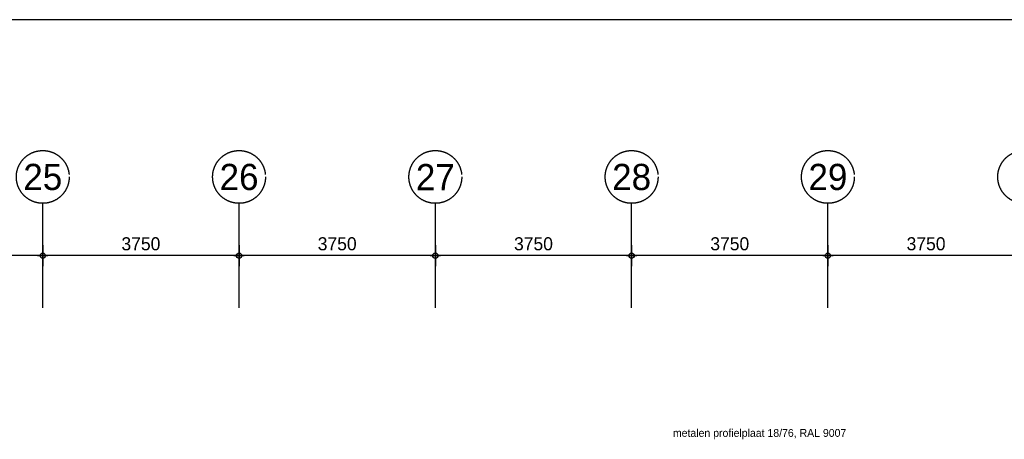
# Model space of a CAD drawing. Extents: x 0 to 140000, y 0 to 84100.
# Tile 47 of 48: x 101448 to 120259, y 75079 to 83100. Entities that reach past the tile are written whole.
import ezdxf
from ezdxf.enums import TextEntityAlignment as Align

# ---------------------------------------------------------------- set-up
doc = ezdxf.new("R2010")
doc.units = 0
doc.header["$LTSCALE"] = 100
doc.header["$MEASUREMENT"] = 0
doc.header["$PDMODE"] = 35
doc.header["$PDSIZE"] = 100
doc.linetypes.add('B0201', pattern=[50, 31.25, -6.25, 6.25, -6.25])
doc.linetypes.add('B0403', pattern=[37.5, 25, -12.5])
doc.layers.get('0').update_dxf_attribs({"linetype": 'CONTINUOUS'})
doc.layers.get('DEFPOINTS').update_dxf_attribs({"linetype": 'CONTINUOUS'})
for name, color, linetype in [('AL$7A---_STRAMIEN', 1, 'B0201'), ('AM$1A---_ALGEMEEN', 1, 'CONTINUOUS'), ('AT$1A---_ALGEMEEN', 7, 'CONTINUOUS'), ('AT$1A---_TEKST', 2, 'CONTINUOUS'), ('BL$8A---_HULPLIJNEN', 1, 'CONTINUOUS')]:
    doc.layers.add(name, color=color, linetype=linetype)
doc.styles.add('02_100', font='B-GBP.shx', dxfattribs={"height": 250})
doc.styles.add('03_200', font='B-GBP.shx', dxfattribs={"height": 700})
doc.styles.add('B-01', font='b-gbp')
doc.dimstyles.new('1732', dxfattribs={"dimscale": 100, "dimtxt": 2.5, "dimasz": 1, "dimexe": 0.18, "dimexo": 0.0625, "dimgap": 1, "dimtad": 1, "dimdec": 0, "dimzin": 0, "dimtxsty": 'B-01', "dimblk1": 'B-TOD', "dimblk2": 'B-TOD', "dimsah": 1, "dimcen": 1, "dimse1": 1, "dimse2": 1, "dimclrt": 2, "dimazin": 3, "dimtfac": 1, "dimtdec": 1, "dimtmove": 0, "dimatfit": 3, "dimtolj": 1, "dimtzin": 0})

# ---------------------------------------------------------------- blocks, each defined once
blk = doc.blocks.new('B-TOD')
for p, q in [((0, -2), (0, 2)), ((-1, 0), (1, 0))]:
    blk.add_line(p, q)
blk.add_circle((0, 0), 0.5)
blk = doc.blocks.new('*D58')
at = {"color": 0, "linetype": 'BYBLOCK'}
blk.add_line((101789, 78590), (98239, 78590), dxfattribs=at)
at = {"layer": 'DEFPOINTS', "color": 0, "linetype": 'BYBLOCK'}
for p in [(98139, 78590), (98139, 78590), (101889, 78590)]:
    blk.add_point(p, dxfattribs=at)
at = {"color": 0, "linetype": 'BYBLOCK', "xscale": 100, "yscale": 100, "zscale": 100, "rotation": 180}
blk.add_blockref('B-TOD', (98139, 78590), dxfattribs=at)
at = {"color": 0, "linetype": 'BYBLOCK', "xscale": 100, "yscale": 100, "zscale": 100}
blk.add_blockref('B-TOD', (101889, 78590), dxfattribs=at)
at = {"color": 2, "linetype": 'BYBLOCK', "insert": (100014, 78815), "char_height": 250, "attachment_point": 5, "style": 'B-01'}
blk.add_mtext('\\A1;3750', dxfattribs=at)
blk = doc.blocks.new('*D51')
at = {"color": 0, "linetype": 'BYBLOCK'}
blk.add_line((113039, 78590), (109489, 78590), dxfattribs=at)
at = {"layer": 'DEFPOINTS', "color": 0, "linetype": 'BYBLOCK'}
for p in [(109389, 78590), (109389, 78590), (113139, 78590)]:
    blk.add_point(p, dxfattribs=at)
at = {"color": 0, "linetype": 'BYBLOCK', "xscale": 100, "yscale": 100, "zscale": 100, "rotation": 180}
blk.add_blockref('B-TOD', (109389, 78590), dxfattribs=at)
at = {"color": 0, "linetype": 'BYBLOCK', "xscale": 100, "yscale": 100, "zscale": 100}
blk.add_blockref('B-TOD', (113139, 78590), dxfattribs=at)
at = {"color": 2, "linetype": 'BYBLOCK', "insert": (111264, 78815), "char_height": 250, "attachment_point": 5, "style": 'B-01'}
blk.add_mtext('\\A1;3750', dxfattribs=at)
blk = doc.blocks.new('*D50')
at = {"color": 0, "linetype": 'BYBLOCK'}
blk.add_line((116789, 78590), (113239, 78590), dxfattribs=at)
at = {"layer": 'DEFPOINTS', "color": 0, "linetype": 'BYBLOCK'}
for p in [(113139, 78590), (113139, 78590), (116889, 78590)]:
    blk.add_point(p, dxfattribs=at)
at = {"color": 0, "linetype": 'BYBLOCK', "xscale": 100, "yscale": 100, "zscale": 100, "rotation": 180}
blk.add_blockref('B-TOD', (113139, 78590), dxfattribs=at)
at = {"color": 0, "linetype": 'BYBLOCK', "xscale": 100, "yscale": 100, "zscale": 100}
blk.add_blockref('B-TOD', (116889, 78590), dxfattribs=at)
at = {"color": 2, "linetype": 'BYBLOCK', "insert": (115014, 78815), "char_height": 250, "attachment_point": 5, "style": 'B-01'}
blk.add_mtext('\\A1;3750', dxfattribs=at)
blk = doc.blocks.new('*D49')
at = {"color": 0, "linetype": 'BYBLOCK'}
blk.add_line((109289, 78590), (105739, 78590), dxfattribs=at)
at = {"layer": 'DEFPOINTS', "color": 0, "linetype": 'BYBLOCK'}
for p in [(105639, 78590), (105639, 78590), (109389, 78590)]:
    blk.add_point(p, dxfattribs=at)
at = {"color": 0, "linetype": 'BYBLOCK', "xscale": 100, "yscale": 100, "zscale": 100, "rotation": 180}
blk.add_blockref('B-TOD', (105639, 78590), dxfattribs=at)
at = {"color": 0, "linetype": 'BYBLOCK', "xscale": 100, "yscale": 100, "zscale": 100}
blk.add_blockref('B-TOD', (109389, 78590), dxfattribs=at)
at = {"color": 2, "linetype": 'BYBLOCK', "insert": (107514, 78815), "char_height": 250, "attachment_point": 5, "style": 'B-01'}
blk.add_mtext('\\A1;3750', dxfattribs=at)
blk = doc.blocks.new('*D48')
at = {"color": 0, "linetype": 'BYBLOCK'}
blk.add_line((105539, 78590), (101989, 78590), dxfattribs=at)
at = {"layer": 'DEFPOINTS', "color": 0, "linetype": 'BYBLOCK'}
for p in [(101889, 78590), (101889, 78590), (105639, 78590)]:
    blk.add_point(p, dxfattribs=at)
at = {"color": 0, "linetype": 'BYBLOCK', "xscale": 100, "yscale": 100, "zscale": 100, "rotation": 180}
blk.add_blockref('B-TOD', (101889, 78590), dxfattribs=at)
at = {"color": 0, "linetype": 'BYBLOCK', "xscale": 100, "yscale": 100, "zscale": 100}
blk.add_blockref('B-TOD', (105639, 78590), dxfattribs=at)
at = {"color": 2, "linetype": 'BYBLOCK', "insert": (103764, 78815), "char_height": 250, "attachment_point": 5, "style": 'B-01'}
blk.add_mtext('\\A1;3750', dxfattribs=at)
blk = doc.blocks.new('*D47')
at = {"color": 0, "linetype": 'BYBLOCK'}
blk.add_line((120539, 78590), (116989, 78590), dxfattribs=at)
at = {"layer": 'DEFPOINTS', "color": 0, "linetype": 'BYBLOCK'}
for p in [(116889, 78590), (116889, 78590), (120639, 78590)]:
    blk.add_point(p, dxfattribs=at)
at = {"color": 0, "linetype": 'BYBLOCK', "xscale": 100, "yscale": 100, "zscale": 100, "rotation": 180}
blk.add_blockref('B-TOD', (116889, 78590), dxfattribs=at)
at = {"color": 0, "linetype": 'BYBLOCK', "xscale": 100, "yscale": 100, "zscale": 100}
blk.add_blockref('B-TOD', (120639, 78590), dxfattribs=at)
at = {"color": 2, "linetype": 'BYBLOCK', "insert": (118764, 78815), "char_height": 250, "attachment_point": 5, "style": 'B-01'}
blk.add_mtext('\\A1;3750', dxfattribs=at)
blk = doc.blocks.new('BORDER')
at = {"linetype": 'BYBLOCK'}
blk.add_line((1, 1), (0, 1), dxfattribs=at)

msp = doc.modelspace()

# ---------------------------------------------------------------- linework, layer by layer
at = {"layer": 'AL$7A---_STRAMIEN', "color": 42}
for p, q in [((101889.1, 77589.9), (101889.1, 79589.9)), ((105639.1, 77589.9), (105639.1, 79589.9)), ((109389.1, 77589.9), (109389.1, 79589.9)), ((113139.1, 77589.9), (113139.1, 79589.9)), ((116889.1, 77589.9), (116889.1, 79589.9))]:
    msp.add_line(p, q, dxfattribs=at)
at = {"layer": 'AL$7A---_STRAMIEN', "color": 1}
for centre in [(101889.1, 80094.4), (105639.1, 80094.4), (109389.1, 80094.4), (113139.1, 80094.4), (116889.1, 80094.4), (120639.1, 80094.4)]:
    msp.add_circle(centre, 504.6, dxfattribs=at)

# ---------------------------------------------------------------- block references
at = {"layer": 'BL$8A---_HULPLIJNEN', "linetype": 'B0403', "xscale": 138000, "yscale": 82100, "zscale": 138000}
msp.add_blockref('BORDER', (1000, 1000), dxfattribs=at)

# ---------------------------------------------------------------- texts
at = {"layer": 'AT$1A---_ALGEMEEN', "color": 2, "style": '02_100'}
msp.add_text('metalen profielplaat 18/76, RAL 9007', height=150, dxfattribs=at).set_placement((113927.9, 75126.1))
at = {"layer": 'AT$1A---_TEKST', "color": 3, "style": '03_200'}
for s, p in [('25', (101889.1, 80094.4)), ('26', (105639.1, 80094.4)), ('27', (109389.1, 80094.4)), ('28', (113139.1, 80094.4)), ('29', (116889.1, 80094.4))]:
    msp.add_text(s, height=500, dxfattribs=at).set_placement(p, align=Align.MIDDLE)

# ---------------------------------------------------------------- dimensions: what is measured, and where the dimension line sits
at = {"layer": 'AM$1A---_ALGEMEEN'}
for base, p1, p2, picture, middle in [((98139.1, 78589.9), (101889.1, 78590), (98139.1, 78590), '*D58', (100014.1, 78814.9)), ((101889.1, 78589.9), (105639.1, 78590), (101889.1, 78590), '*D48', (103764.1, 78814.9)), ((105639.1, 78589.9), (109389.1, 78590), (105639.1, 78590), '*D49', (107514.1, 78814.9)), ((109389.1, 78589.9), (113139.1, 78590), (109389.1, 78590), '*D51', (111264.1, 78814.9)), ((113139.1, 78589.9), (116889.1, 78590), (113139.1, 78590), '*D50', (115014.1, 78814.9)), ((116889.1, 78589.9), (120639.1, 78590), (116889.1, 78590), '*D47', (118764.1, 78814.9))]:
    dim = msp.add_linear_dim(base=base, p1=p1, p2=p2, angle=180, dimstyle='1732', dxfattribs=at)
    dim.commit()
    dim.dimension.update_dxf_attribs({"geometry": picture, "text_midpoint": middle})

doc.saveas('drawing.dxf')
